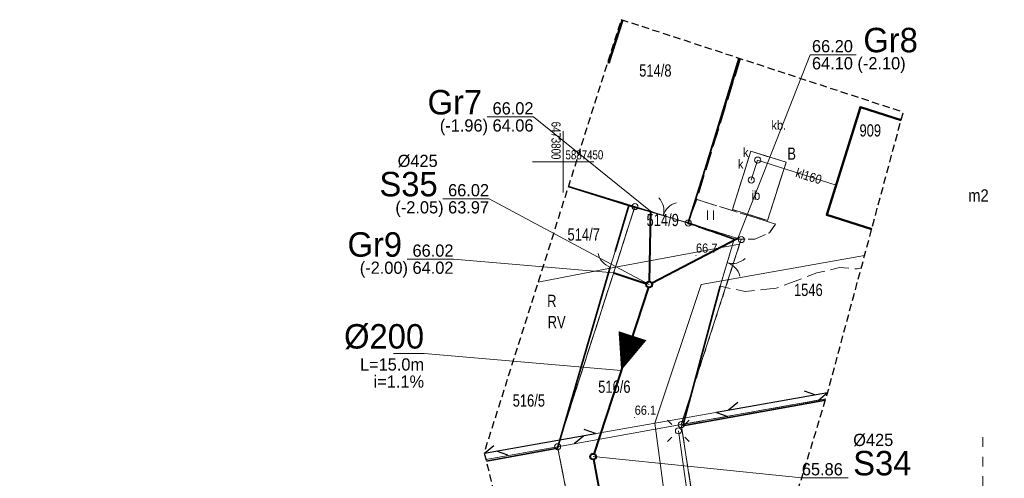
# Model space of a CAD drawing. Header units: metres. Extents: x 6473628 to 6474152, y 5887128 to 5887462.
# Tile 21 of 38: x 6473756 to 6473836, y 5887424 to 5887462. Entities that reach past the tile are written whole.
import ezdxf
from ezdxf.enums import TextEntityAlignment as Align

# ---------------------------------------------------------------- set-up
doc = ezdxf.new("R2010")
doc.units = ezdxf.units.M
doc.header["$MEASUREMENT"] = 0
for name, pattern in [('0.5_0.5', [1, 0.5, -0.5]), ('0.8_0.8', [1.6, 0.8, -0.8]), ('1.0_0.5', [1.5, 1, -0.5]), ('1.5_0.5', [2, 1.5, -0.5]), ('2', [0.9, 0.6, -0.3]), ('219-500', [0]), ('otob_500', [0]), ('otof_500', [0]), ('sutp_500', [0])]:
    doc.linetypes.add(name, pattern=pattern)
doc.layers.get('0').update_dxf_attribs({"color": 2, "linetype": 'CONTINUOUS', "lineweight": 5})
for name, color, linetype in [('202-punkt graniczny', 7, 'CONTINUOUS'), ('203-punkt graniczny', 7, 'CONTINUOUS'), ('209-oznaczenie konturu klasyfikacyjnego', 7, 'CONTINUOUS'), ('210-oznaczenie konturu użytku gruntowego', 7, 'CONTINUOUS'), ('211-numer działki ewidencyjnej', 7, 'CONTINUOUS'), ('217-kontur klasyfikacyjny', 7, 'CONTINUOUS'), ('218-kontur użytku gruntowego', 7, 'CONTINUOUS'), ('219-działka ewidencyjna', 7, 'CONTINUOUS'), ('312-budynek ewidencyjny', 7, 'CONTINUOUS'), ('312-oznaczenie budynku ewidencyjnego', 7, 'CONTINUOUS'), ('312-oznaczenie budynku ewidencyjnego-Atr117', 7, 'CONTINUOUS'), ('brama', 7, 'CONTINUOUS'), ('furtka', 7, 'CONTINUOUS'), ('inna budowla', 7, 'CONTINUOUS'), ('inna budowla-Atr17', 7, 'CONTINUOUS'), ('latarnia', 7, 'CONTINUOUS'), ('obszar utwardzony', 7, 'CONTINUOUS'), ('obszar utwardzony-Atr17', 7, 'CONTINUOUS'), ('ogrodzenie trwałe', 7, 'CONTINUOUS'), ('pikieta naturalna', 7, 'CONTINUOUS'), ('pikieta naturalna-Atr2', 7, 'CONTINUOUS'), ('przewód elektroenergetyczny podziemny', 7, 'CONTINUOUS'), ('przewód kanalizacyjny', 7, 'CONTINUOUS'), ('przewód kanalizacyjny-Atr1', 7, 'CONTINUOUS'), ('przewód telekomunikacyjny napowietrzny', 7, 'CONTINUOUS'), ('przewód wodociągowy', 7, 'CONTINUOUS'), ('Punkt budynku', 7, 'CONTINUOUS'), ('SJ_16_Liczby', 7, 'CONTINUOUS'), ('SJ_27_Wymiary', 7, 'CONTINUOUS'), ('SJ_5_Węzły_1', 7, 'CONTINUOUS'), ('studnia kanalizacyjna', 7, 'CONTINUOUS'), ('studnia kanalizacyjna-Atr17', 7, 'CONTINUOUS'), ('trawnik', 7, 'CONTINUOUS'), ('Wstawianie ramki sekcyjnej z opisem', 7, 'CONTINUOUS'), ('Zakres', 7, 'CONTINUOUS')]:
    doc.layers.add(name, color=color, linetype=linetype)
for name, color, linetype, lineweight in [('SJ_19_Opis_Pz_1', 7, 'CONTINUOUS', 20), ('SJ_26_Teksty', 7, 'CONTINUOUS', 20), ('SJ_28_Linie_odn', 7, 'CONTINUOUS', 20), ('SJ_8_KS_GRAWITA_1', 34, 'CONTINUOUS', 40), ('SJ_8_KS_PRZYŁĄCZA', 40, 'CONTINUOUS', 40)]:
    doc.layers.add(name, color=color, linetype=linetype, lineweight=lineweight)
doc.styles.add('OPISOWY', font='GOTHIC.TTF')
doc.styles.get("Standard").update_dxf_attribs({"font": 'Working1250', "width": 0.75})
doc.linetypes.add('902-500', pattern='A,3.75,0,[1,ksztalty.shx,S=0.5,R=0,X=0,Y=0],3.75', length=7.5)

# ---------------------------------------------------------------- blocks, each defined once
blk = doc.blocks.new('PUNKTBUD')
at = {"color": 0}
blk.add_circle((0, 0), 0.045, dxfattribs=at)
blk = doc.blocks.new('202')
at = {"color": 0, "linetype": 'Continuous', "lineweight": 0}
blk.add_circle((0, 0), 0.25, dxfattribs=at)
blk = doc.blocks.new('203')
at = {"linetype": 'Continuous', "lineweight": 0}
h = blk.add_hatch(color=0, dxfattribs=at)
edge = h.paths.add_edge_path()
edge.add_arc((0, 0), 0.045, 0, 360)
blk = doc.blocks.new('SUTP')
at = {"color": 0, "linetype": 'Continuous'}
for p, q in [((0, 0), (0.866, 0.5)), ((0, 0), (9.232, 0)), ((1.866, -0.5), (1, 0)), ((7.366, -0.5), (8.232, 0)), ((9.232, 0), (8.366, 0.5))]:
    blk.add_line(p, q, dxfattribs=at)
blk = doc.blocks.new('SM01')
at = {"color": 0, "linetype": 'Continuous', "lineweight": 13}
for p, q in [((-0.53, 0.531), (-0.883, 0.884)), ((0.531, 0.531), (0.884, 0.884)), ((-0.53, -0.53), (-0.883, -0.883)), ((0.531, -0.53), (0.884, -0.883))]:
    blk.add_line(p, q, dxfattribs=at)
blk.add_circle((0, 0), 0.25, dxfattribs=at)
blk = doc.blocks.new('TU04')
at = {"color": 0, "linetype": 'Continuous', "lineweight": 13}
for p, q in [((0, 0), (0, 0.75)), ((0.5, 0), (0.5, 0.75))]:
    blk.add_line(p, q, dxfattribs=at)
blk = doc.blocks.new('OK02')
at = {"color": 0, "linetype": 'Continuous', "lineweight": 0}
for centre, start, end in [((-1.5, 0), 0, 60), ((1.5, 0), 120, 180)]:
    blk.add_arc(centre, 1.5, start, end, dxfattribs=at)
blk = doc.blocks.new('US15')
at = {"color": 0, "linetype": 'Continuous', "lineweight": 13}
blk.add_circle((0, 0), 0.25, dxfattribs=at)
blk = doc.blocks.new('PW01')
at = {"linetype": 'Continuous', "lineweight": 13}
h = blk.add_hatch(color=0, dxfattribs=at)
edge = h.paths.add_edge_path()
edge.add_arc((0, 0), 0.045, 0, 360)
blk = doc.blocks.new('OK04')
at = {"color": 0, "linetype": 'Continuous', "lineweight": 0}
blk.add_arc((1.5, 0.001), 1.5, 120, 180, dxfattribs=at)

msp = doc.modelspace()

# ---------------------------------------------------------------- linework, layer by layer
at = {"layer": '217-kontur klasyfikacyjny', "color": 3, "linetype": '1.5_0.5', "lineweight": 18, "flags": 128}
for points in [[(6473805.87, 5887446.34), (6473800.434, 5887448.004)], [(6473804.28, 5887441.38), (6473805.87, 5887446.34)], [(6473799.55, 5887426.69), (6473804.28, 5887441.38)], [(6473821.478, 5887430.611), (6473809.66, 5887428.5)], [(6473809.66, 5887428.5), (6473812.76, 5887408.24)], [(6473803.49, 5887406.73), (6473799.55, 5887426.69)]]:
    msp.add_lwpolyline(points, dxfattribs=at)
at = {"layer": '218-kontur użytku gruntowego', "color": 3, "linetype": '0.5_0.5', "lineweight": 18, "flags": 128}
for points in [[(6473805.87, 5887446.34), (6473800.434, 5887448.004)], [(6473800.434, 5887448.004), (6473805.87, 5887446.34)], [(6473805.87, 5887446.34), (6473804.28, 5887441.38)], [(6473804.28, 5887441.38), (6473805.87, 5887446.34)], [(6473810.23, 5887444.99), (6473805.87, 5887446.34)], [(6473805.87, 5887446.34), (6473810.23, 5887444.99)], [(6473814.56, 5887443.64), (6473810.23, 5887444.99)], [(6473810.23, 5887444.99), (6473814.56, 5887443.64)], [(6473809.66, 5887428.5), (6473814.43, 5887443.25)], [(6473814.43, 5887443.25), (6473809.66, 5887428.5)], [(6473814.43, 5887443.25), (6473814.56, 5887443.64)], [(6473814.56, 5887443.64), (6473814.43, 5887443.25)], [(6473804.28, 5887441.38), (6473799.55, 5887426.69)], [(6473799.55, 5887426.69), (6473804.28, 5887441.38)], [(6473821.478, 5887430.611), (6473809.66, 5887428.5)], [(6473809.66, 5887428.5), (6473821.478, 5887430.611)], [(6473812.76, 5887408.24), (6473809.66, 5887428.5)], [(6473809.66, 5887428.5), (6473812.76, 5887408.24)], [(6473799.55, 5887426.69), (6473803.49, 5887406.73)], [(6473803.49, 5887406.73), (6473799.55, 5887426.69)]]:
    msp.add_lwpolyline(points, dxfattribs=at)
at = {"layer": '219-działka ewidencyjna', "color": 7, "linetype": '219-500', "lineweight": 18, "flags": 128}
for points in [[(6473814.343, 5887458.477), (6473810.23, 5887444.99)], [(6473800.434, 5887448.004), (6473805.87, 5887446.34)], [(6473805.87, 5887446.34), (6473804.28, 5887441.38)], [(6473805.87, 5887446.34), (6473810.23, 5887444.99)], [(6473810.23, 5887444.99), (6473814.56, 5887443.64)], [(6473804.28, 5887441.38), (6473814.43, 5887443.25)], [(6473809.66, 5887428.5), (6473814.43, 5887443.25)], [(6473814.43, 5887443.25), (6473814.56, 5887443.64)], [(6473797.955, 5887440.16), (6473804.28, 5887441.38)], [(6473799.55, 5887426.69), (6473804.28, 5887441.38)], [(6473809.66, 5887428.5), (6473821.478, 5887430.611)], [(6473799.55, 5887426.69), (6473809.66, 5887428.5)], [(6473809.66, 5887428.5), (6473812.76, 5887408.24)], [(6473793.691, 5887425.643), (6473799.55, 5887426.69)], [(6473799.55, 5887426.69), (6473803.49, 5887406.73)]]:
    msp.add_lwpolyline(points, dxfattribs=at)
at = {"layer": '219-działka ewidencyjna', "color": 4, "linetype": '0.8_0.8', "lineweight": 18, "flags": 128}
msp.add_lwpolyline([(6473834.32, 5887427.47), (6473834.11, 5887279)], dxfattribs=at)
at = {"layer": '312-budynek ewidencyjny', "color": 7, "linetype": 'Continuous', "lineweight": 50, "flags": 128}
for points in [[(6473804.868, 5887461.588), (6473803.75, 5887458.13)], [(6473803.75, 5887458.13), (6473803.644, 5887458.162)], [(6473821.55, 5887445.66), (6473824.3, 5887454.46)], [(6473824.3, 5887454.46), (6473827.628, 5887453.419)], [(6473825.225, 5887444.491), (6473821.55, 5887445.66)]]:
    msp.add_lwpolyline(points, dxfattribs=at)
at = {"layer": 'brama', "color": 7, "linetype": 'otob_500', "lineweight": 18, "flags": 128}
for points in [[(6473806.16, 5887446.18), (6473810.21, 5887445.02)], [(6473806.16, 5887446.18), (6473810.21, 5887445.02)], [(6473813.98, 5887443.66), (6473812.85, 5887439.82)]]:
    msp.add_lwpolyline(points, dxfattribs=at)
at = {"layer": 'furtka', "color": 7, "linetype": 'otof_500', "lineweight": 18, "flags": 128}
msp.add_lwpolyline([(6473803.86, 5887441.39), (6473804.27, 5887442.65)], dxfattribs=at)
msp.add_lwpolyline([(6473803.86, 5887441.39), (6473804.27, 5887442.65)], dxfattribs=at)
at = {"layer": 'inna budowla', "color": 7, "linetype": 'Continuous', "lineweight": 18, "flags": 128}
msp.add_lwpolyline([(6473815.34, 5887450.86), (6473813.85, 5887446.11), (6473816.71, 5887445.21), (6473818.24, 5887449.96)], close=True, dxfattribs=at)
at = {"layer": 'obszar utwardzony', "color": 7, "linetype": '1.5_0.5', "lineweight": 18, "flags": 128}
for points in [[(6473814.5, 5887458.426), (6473810.93, 5887446.92), (6473817.37, 5887444.91), (6473816.86, 5887444.2), (6473815.66, 5887443.67), (6473813.98, 5887443.66), (6473812.85, 5887439.82), (6473814.87, 5887439.39), (6473817.43, 5887439.66), (6473820.75, 5887440.91), (6473822.6, 5887441.35), (6473824.05, 5887441.24), (6473824.372, 5887441.318)], [(6473825.225, 5887444.491), (6473821.55, 5887445.66), (6473824.3, 5887454.46)], [(6473824.3, 5887454.46), (6473827.628, 5887453.419)]]:
    msp.add_lwpolyline(points, dxfattribs=at)
msp.add_lwpolyline([(6473815.34, 5887450.86), (6473818.24, 5887449.96), (6473816.71, 5887445.21), (6473813.85, 5887446.11)], close=True, dxfattribs=at)
at = {"layer": 'ogrodzenie trwałe', "color": 7, "linetype": '902-500', "lineweight": 35, "flags": 128}
for points in [[(6473814.445, 5887458.444), (6473810.21, 5887445.02)], [(6473806.16, 5887446.18), (6473805.38, 5887446.43), (6473800.423, 5887447.97)], [(6473804.27, 5887442.65), (6473805.38, 5887446.43)], [(6473804.27, 5887442.65), (6473805.38, 5887446.43)], [(6473810.21, 5887445.02), (6473813.98, 5887443.66)], [(6473793.726, 5887425.498), (6473799.55, 5887426.57), (6473803.86, 5887441.39)], [(6473793.726, 5887425.498), (6473799.55, 5887426.57), (6473803.86, 5887441.39)], [(6473821.44, 5887430.486), (6473809.8, 5887428.4), (6473812.85, 5887439.82)]]:
    msp.add_lwpolyline(points, dxfattribs=at)
at = {"layer": 'przewód elektroenergetyczny podziemny', "color": 1, "linetype": 'Continuous', "lineweight": 18, "flags": 128}
msp.add_lwpolyline([(6473809.43, 5887427.99), (6473812.28, 5887407.72), (6473818.72, 5887405.73), (6473820.7, 5887396.46)], dxfattribs=at)
at = {"layer": 'przewód kanalizacyjny', "color": 34, "linetype": 'Continuous', "lineweight": 18, "flags": 128}
msp.add_lwpolyline([(6473822.31, 5887448.1), (6473815.9, 5887450.14), (6473815.38, 5887448.51)], dxfattribs=at)
at = {"layer": 'przewód telekomunikacyjny napowietrzny', "color": 30, "linetype": 'sutp_500', "lineweight": 18, "flags": 128}
msp.add_lwpolyline([(6473793.565, 5887426.157), (6473821.623, 5887431.101)], dxfattribs=at)
at = {"layer": 'przewód wodociągowy', "color": 5, "linetype": 'Continuous', "lineweight": 18, "flags": 128}
msp.add_lwpolyline([(6473811.1, 5887401.73), (6473807.49, 5887428.62), (6473811.28, 5887439.96), (6473824.643, 5887442.326)], dxfattribs=at)
at = {"layer": 'SJ_26_Teksty'}
for p, q in [((6473788.638, 5887434.322), (6473786.138, 5887434.322)), ((6473804.745, 5887432.92), (6473788.638, 5887434.322))]:
    msp.add_line(p, q, dxfattribs=at)
at = {"layer": 'SJ_28_Linie_odn'}
for points in [[(6473814.286, 5887443.724), (6473820.183, 5887458.76), (6473823.963, 5887458.76)], [(6473807.153, 5887445.953), (6473797.581, 5887453.677), (6473793.801, 5887453.677)], [(6473807.035, 5887439.96), (6473793.948, 5887446.977), (6473790.168, 5887446.977)], [(6473804.14, 5887440.913), (6473791.038, 5887442.036), (6473787.258, 5887442.036)], [(6473802.454, 5887425.88), (6473819.516, 5887424.147), (6473823.296, 5887424.147)]]:
    msp.add_lwpolyline(points, dxfattribs=at)
at = {"layer": 'SJ_5_Węzły_1'}
for centre, radius in [((6473807.035, 5887439.96), 0.266), ((6473807.035, 5887439.96), 0.212), ((6473802.454, 5887425.88), 0.266), ((6473802.454, 5887425.88), 0.212)]:
    msp.add_circle(centre, radius, dxfattribs=at)
at = {"layer": 'SJ_8_KS_GRAWITA_1'}
for p, q in [((6473806.969, 5887439.758), (6473802.52, 5887426.082)), ((6473802.492, 5887425.671), (6473807.654, 5887397.482))]:
    msp.add_line(p, q, dxfattribs=at)
msp.add_lwpolyline([(6473804.745, 5887432.92, 0, 2.4, 0), (6473805.673, 5887435.773, 0, 2.4, 0)], format="xyseb", dxfattribs=at)
at = {"layer": 'SJ_8_KS_PRZYŁĄCZA'}
for p, q in [((6473807.153, 5887445.953), (6473807.039, 5887440.173)), ((6473814.286, 5887443.724), (6473807.224, 5887440.058)), ((6473804.14, 5887440.913), (6473806.833, 5887440.026))]:
    msp.add_line(p, q, dxfattribs=at)
at = {"layer": 'trawnik', "color": 7, "linetype": '1.0_0.5', "lineweight": 18, "flags": 128}
msp.add_lwpolyline([(6473810.93, 5887446.92), (6473810.2, 5887444.93), (6473813.98, 5887443.66), (6473815.66, 5887443.67), (6473816.86, 5887444.2), (6473817.37, 5887444.91)], close=True, dxfattribs=at)
at = {"layer": 'Wstawianie ramki sekcyjnej z opisem', "color": 7, "linetype": 'Continuous', "lineweight": 13, "flags": 128}
for points in [[(6473800, 5887447.5), (6473800, 5887452.5)], [(6473797.5, 5887450), (6473802.5, 5887450)]]:
    msp.add_lwpolyline(points, dxfattribs=at)
at = {"layer": 'Zakres', "color": 5, "linetype": '2', "lineweight": 25, "flags": 128}
msp.add_lwpolyline([(6473676.81, 5887213.41), (6473667.74, 5887202.78), (6473659.01, 5887210.45), (6473646.22, 5887197.22), (6473711.04, 5887142.9), (6473724.09, 5887158.77), (6473713.27, 5887167.89), (6473715.19, 5887174.47), (6473715.74, 5887184.78), (6473715.02, 5887190.22), (6473713.69, 5887194.31), (6473713.69, 5887194.33), (6473711.51, 5887200.99), (6473711.05, 5887203.97), (6473710.6, 5887215.32), (6473712.4, 5887257.5), (6473712.5, 5887259.36), (6473715.25, 5887262.64), (6473716.97, 5887268.72), (6473717.54, 5887277.85), (6473718.7, 5887278.96), (6473734.03, 5887282.03), (6473761.49, 5887287.53), (6473786, 5887292.44), (6473816.32, 5887298.52), (6473820.72, 5887299.06), (6473856.75, 5887303.47), (6473865.02, 5887304.48), (6473879.04, 5887305.39), (6473905.86, 5887307.1), (6473929.16, 5887308.6), (6473952.76, 5887310.13), (6474012.11, 5887313.94), (6474012.19, 5887313.95), (6474034, 5887315.47), (6474034.15, 5887315.48), (6474067.2, 5887318.1), (6474070.83, 5887312.27), (6474109.78, 5887315.84), (6474119.74, 5887323.71), (6474125.77, 5887325.76), (6474130.41, 5887330.13), (6474132.82, 5887336.03), (6474132.55, 5887342.4), (6474129.75, 5887353.12), (6474127.58, 5887357.86), (6474123.91, 5887361.57), (6474119.19, 5887363.8), (6474113.99, 5887364.28), (6474112.58, 5887364.16), (6474098.55, 5887363.03), (6474089.61, 5887362.31), (6474048.91, 5887359.22), (6474048.87, 5887359.21), (6474015.96, 5887356.62), (6474003.54, 5887355.64), (6473983.11, 5887354.1), (6473951.21, 5887351.69), (6473913.79, 5887348.86), (6473912.21, 5887362.74), (6473912.21, 5887362.79), (6473909.47, 5887386.25), (6473908.51, 5887394.39), (6473921.49, 5887396.5), (6473947.61, 5887400.73), (6473971.66, 5887401.95), (6473989.34, 5887403.75), (6473994.99, 5887406.17), (6473999.9, 5887409.71), (6474003.01, 5887414.9), (6474003.81, 5887420.89), (6474002.18, 5887426.72), (6473998.38, 5887431.43), (6473993.03, 5887434.25), (6473960.42, 5887443.72), (6473954.98, 5887444.27), (6473941.62, 5887443.14), (6473941.16, 5887443.09), (6473938.74, 5887442.81), (6473932.71, 5887440.75), (6473928.97, 5887437.22), (6473827.76, 5887420.81), (6473827.74, 5887420.8), (6473818.01, 5887419.22), (6473821.59, 5887430.98), (6473827.8, 5887454.06), (6473804.74, 5887461.63), (6473793.55, 5887426.22), (6473796.12, 5887415.68), (6473722.82, 5887403.78), (6473688.63, 5887399.87), (6473687.59, 5887392.13), (6473687.54, 5887391.78), (6473687.03, 5887387.21), (6473674.53, 5887374.58), (6473675.94, 5887343.54), (6473681.38, 5887331.77), (6473680.33, 5887310.02), (6473679.31, 5887290.85), (6473677.82, 5887267.61), (6473677.79, 5887266.94), (6473677.55, 5887254.53), (6473677.46, 5887250.52), (6473677.46, 5887250.48), (6473677.12, 5887232.81), (6473677.12, 5887232.77), (6473676.91, 5887220.36), (6473676.91, 5887220.34), (6473676.81, 5887213.91)], close=True, dxfattribs=at)

# ---------------------------------------------------------------- block references
at = {"layer": '202-punkt graniczny', "color": 7, "linetype": 'Continuous', "lineweight": 18}
for p in [(6473805.87, 5887446.34), (6473810.23, 5887444.99), (6473814.56, 5887443.64), (6473809.66, 5887428.5), (6473799.55, 5887426.69)]:
    msp.add_blockref('202', p, dxfattribs=at)
at = {"layer": '203-punkt graniczny', "color": 7, "linetype": 'Continuous', "lineweight": 18}
for p in [(6473814.43, 5887443.25), (6473804.28, 5887441.38)]:
    msp.add_blockref('203', p, dxfattribs=at)
at = {"layer": 'brama', "color": 7, "linetype": 'Continuous', "lineweight": 18}
for p, rotation in [((6473808.185, 5887445.6), 344.017), ((6473808.185, 5887445.6), 344.017), ((6473813.415, 5887441.74), 253.6019999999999)]:
    msp.add_blockref('OK02', p, dxfattribs=dict(at, rotation=rotation))
at = {"layer": 'furtka', "color": 7, "linetype": 'Continuous', "lineweight": 18, "rotation": 71.975}
msp.add_blockref('OK04', (6473803.86, 5887441.39), dxfattribs=at)
msp.add_blockref('OK04', (6473803.86, 5887441.39), dxfattribs=at)
at = {"layer": 'latarnia', "color": 7, "linetype": 'Continuous', "lineweight": 18}
msp.add_blockref('SM01', (6473809.43, 5887427.99), dxfattribs=at)
at = {"layer": 'pikieta naturalna', "color": 7, "linetype": 'Continuous', "lineweight": 13}
for p in [(6473810.86, 5887442.34), (6473810.86, 5887442.34), (6473805.85, 5887429.08), (6473805.85, 5887429.08)]:
    msp.add_blockref('PW01', p, dxfattribs=at)
at = {"layer": 'przewód telekomunikacyjny napowietrzny', "color": 30, "linetype": 'Continuous', "lineweight": 18}
for p, rotation in [((6473821.623, 5887431.101), 189.9930000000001), ((6473793.565, 5887426.157), 9.993)]:
    msp.add_blockref('SUTP', p, dxfattribs=dict(at, rotation=rotation))
at = {"layer": 'Punkt budynku', "color": 5, "linetype": 'Continuous', "lineweight": 18}
for p in [(6473803.75, 5887458.13), (6473824.3, 5887454.46), (6473821.55, 5887445.66)]:
    msp.add_blockref('PUNKTBUD', p, dxfattribs=at)
at = {"layer": 'studnia kanalizacyjna', "color": 34, "linetype": 'Continuous', "lineweight": 18}
for p in [(6473815.9, 5887450.14), (6473815.38, 5887448.51)]:
    msp.add_blockref('US15', p, dxfattribs=at)
at = {"layer": 'trawnik', "color": 7, "linetype": 'Continuous', "lineweight": 18}
msp.add_blockref('TU04', (6473811.799, 5887445.259), dxfattribs=at)

# ---------------------------------------------------------------- texts
at = {"layer": '209-oznaczenie konturu klasyfikacyjnego', "color": 3, "linetype": 'Continuous', "lineweight": 18, "width": 0.79}
msp.add_text('RV', height=1, dxfattribs=at).set_placement((6473798.74, 5887436.39))
at = {"layer": '210-oznaczenie konturu użytku gruntowego', "color": 3, "linetype": 'Continuous', "lineweight": 18, "width": 0.79}
for s, p in [('B', (6473818.33, 5887450.17)), ('R', (6473798.7, 5887438.12))]:
    msp.add_text(s, height=1, dxfattribs=at).set_placement(p)
at = {"layer": '211-numer działki ewidencyjnej', "color": 7, "linetype": 'Continuous', "lineweight": 18, "width": 0.79}
for s, p in [('514/8', (6473806.22, 5887456.97)), ('514/9', (6473806.82, 5887444.74)), ('514/7', (6473800.36, 5887443.55)), ('1546', (6473818.87, 5887439.02)), ('516/6', (6473802.87, 5887431.1)), ('516/5', (6473795.88, 5887429.97))]:
    msp.add_text(s, height=1, dxfattribs=at).set_placement(p)
at = {"layer": '312-oznaczenie budynku ewidencyjnego', "color": 7, "linetype": 'Continuous', "lineweight": 18, "width": 0.79}
msp.add_text('909', height=1, dxfattribs=at).set_placement((6473824.23, 5887452.07))
at = {"layer": '312-oznaczenie budynku ewidencyjnego-Atr117', "color": 7, "width": 0.9}
msp.add_text('m2', height=1, dxfattribs=at).set_placement((6473833.95, 5887447.25), align=Align.MIDDLE_CENTER)
at = {"layer": 'inna budowla-Atr17', "color": 7, "width": 0.9}
msp.add_text('ib', height=0.75, dxfattribs=at).set_placement((6473815.41, 5887446.89))
at = {"layer": 'obszar utwardzony-Atr17', "color": 7, "width": 0.9}
msp.add_text('kb.', height=0.75, dxfattribs=at).set_placement((6473817.03, 5887452.62))
msp.add_text('kb.', height=0.75, dxfattribs=at).set_placement((6473817.03, 5887452.62))
msp.add_text('kb.', height=0.75, dxfattribs=at).set_placement((6473817.03, 5887452.62))
msp.add_text('kb.', height=0.75, dxfattribs=at).set_placement((6473817.03, 5887452.62))
at = {"layer": 'pikieta naturalna-Atr2', "color": 7, "width": 0.9}
for s, p in [('66.7', (6473810.86, 5887442.34)), ('66.7', (6473810.86, 5887442.34)), ('66.1', (6473805.85, 5887429.08)), ('66.1', (6473805.85, 5887429.08))]:
    msp.add_text(s, height=0.75, dxfattribs=at).set_placement(p, align=Align.BOTTOM_LEFT)
at = {"layer": 'przewód kanalizacyjny-Atr1', "color": 34, "width": 0.9}
msp.add_text('kl160', height=0.75, rotation=343.072, dxfattribs=at).set_placement((6473819.05, 5887449.14), align=Align.MIDDLE_LEFT)
at = {"layer": 'SJ_16_Liczby', "style": 'OPISOWY'}
for s, p in [('L=15.0m', (6473788.638, 5887432.922)), ('i=1.1%', (6473788.638, 5887431.522))]:
    msp.add_text(s, height=1, dxfattribs=at).set_placement(p, align=Align.RIGHT)
at = {"layer": 'SJ_19_Opis_Pz_1', "style": 'OPISOWY'}
for s, height, p in [('Gr8', 2, (6473824.543, 5887458.963)), ('%%C425', 1, (6473823.716, 5887426.747)), ('S34', 2, (6473823.716, 5887424.347))]:
    msp.add_text(s, height=height, dxfattribs=at).set_placement(p)
for s, height, p in [('Gr7', 2, (6473793.381, 5887453.877)), ('%%C425', 1, (6473789.748, 5887449.577)), ('S35', 2, (6473789.748, 5887447.177)), ('Gr9', 2, (6473786.838, 5887442.236))]:
    msp.add_text(s, height=height, dxfattribs=at).set_placement(p, align=Align.RIGHT)
at = {"layer": 'SJ_26_Teksty', "style": 'OPISOWY'}
for s, p in [('66.20', (6473820.343, 5887458.963)), ('64.10 (-2.10)', (6473820.343, 5887457.563)), ('65.86', (6473819.516, 5887424.347))]:
    msp.add_text(s, height=1, dxfattribs=at).set_placement(p)
for s, p in [('66.02', (6473797.581, 5887453.877)), ('(-1.96) 64.06', (6473797.581, 5887452.477)), ('66.02', (6473793.948, 5887447.177)), ('(-2.05) 63.97', (6473793.948, 5887445.777)), ('66.02', (6473791.038, 5887442.236)), ('(-2.00) 64.02', (6473791.038, 5887440.836))]:
    msp.add_text(s, height=1, dxfattribs=at).set_placement(p, align=Align.RIGHT)
at = {"layer": 'SJ_27_Wymiary', "style": 'OPISOWY'}
msp.add_text('%%C200', height=2, dxfattribs=at).set_placement((6473788.638, 5887434.722), align=Align.RIGHT)
at = {"layer": 'studnia kanalizacyjna-Atr17', "color": 34, "width": 0.9}
for p in [(6473814.71, 5887450.4), (6473814.29, 5887449.44)]:
    msp.add_text('k', height=0.75, dxfattribs=at).set_placement(p)
at = {"layer": 'Wstawianie ramki sekcyjnej z opisem', "color": 7, "linetype": 'Continuous', "lineweight": 13, "width": 0.79}
msp.add_text('6473800', height=0.75, rotation=270, dxfattribs=at).set_placement((6473799.05, 5887450.2), align=Align.RIGHT)
msp.add_text('5887450', height=0.75, rotation=0.001, dxfattribs=at).set_placement((6473800.2, 5887450.2))

doc.saveas('drawing.dxf')
